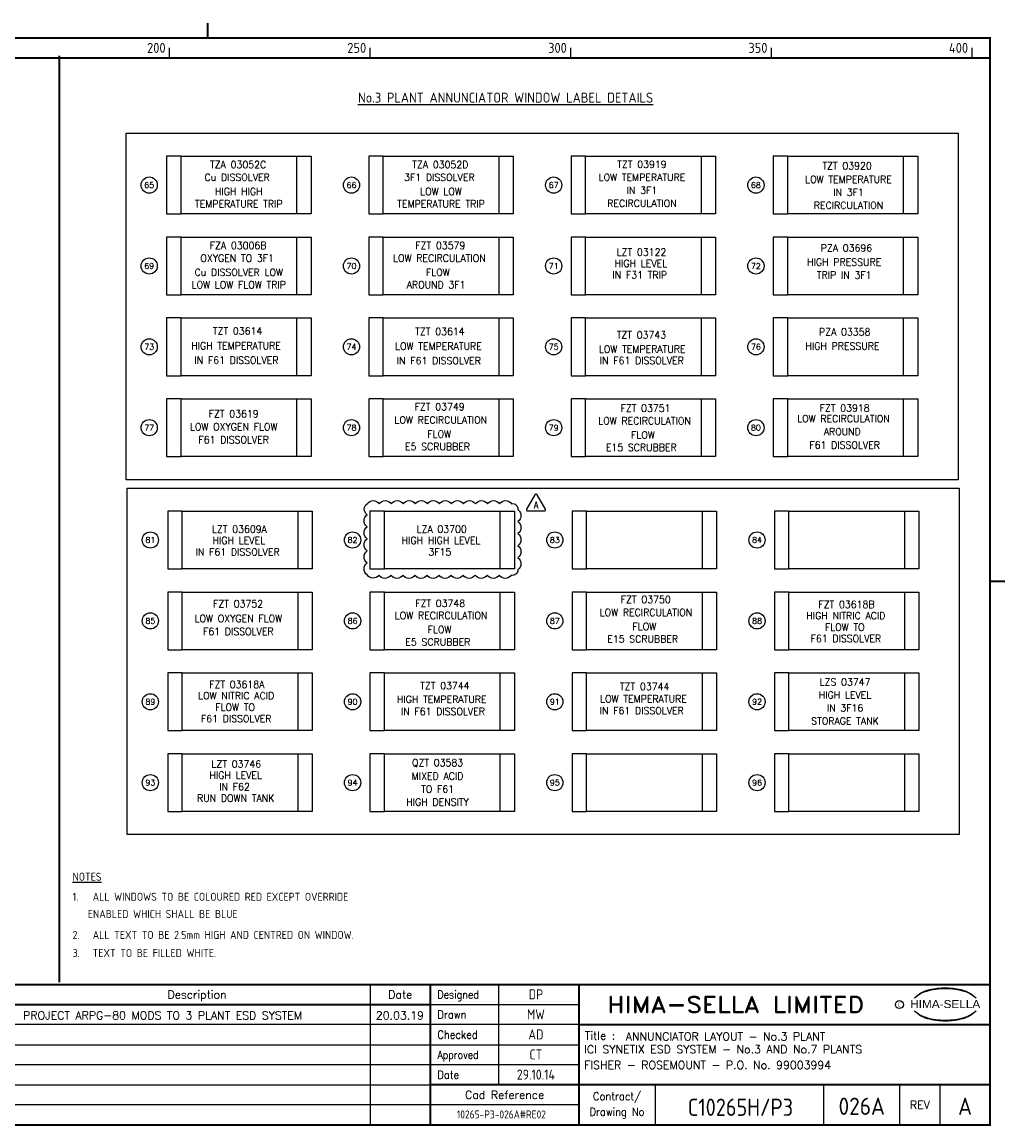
# Model space of a CAD drawing. Extents: x 0 to 4084, y 0 to 2754.
# Tile 2 of 2: x 1632 to 4084, y 2 to 2754. Entities that reach past the tile are written whole.
import ezdxf
from ezdxf.enums import TextEntityAlignment as Align

# ---------------------------------------------------------------- set-up
doc = ezdxf.new("R2010")
doc.units = 0
doc.header["$LTSCALE"] = 5
doc.header["$MEASUREMENT"] = 0
doc.layers.get('0').update_dxf_attribs({"color": 41, "linetype": 'CONTINUOUS'})
for name, color, linetype in [('00-DRG_FRAME', 12, 'CONTINUOUS'), ('01-DRAW', 7, 'CONTINUOUS'), ('02-TEXT', 2, 'CONTINUOUS'), ('03-DIM', 3, 'CONTINUOUS'), ('04-OUTLINE', 6, 'CONTINUOUS')]:
    doc.layers.add(name, color=color, linetype=linetype)
doc.styles.add('ARIAL', font='arial.ttf', dxfattribs={"height": 2.5})
doc.styles.add('ISO', font='iso.shx')
doc.styles.add('ROMAND', font='romand__.ttf')
doc.styles.add('ROMANS', font='romans.shx')

# ---------------------------------------------------------------- blocks, each defined once
blk = doc.blocks.new('TRI-A')
at = {"layer": '01-DRAW'}
blk.add_lwpolyline([(-0.26, 2.55), (-2.34, -1.05, 0.57735), (-2.08, -1.5), (2.08, -1.5, 0.57735), (2.34, -1.05), (0.26, 2.55, 0.57735)], format="xyb", close=True, dxfattribs=at)
at = {"layer": '02-TEXT', "color": 2, "style": 'ROMANS', "width": 0.8}
blk.add_text('A', height=1.8, dxfattribs=at).set_placement((0, 0), align=Align.MIDDLE)

msp = doc.modelspace()

# ---------------------------------------------------------------- linework, layer by layer
at = {"layer": '00-DRG_FRAME'}
for p, q in [((2000, 2665), (2000, 2690)), ((2500, 2665), (2500, 2690)), ((3000, 2665), (3000, 2690)), ((3500, 2665), (3500, 2690)), ((4000, 2665), (4000, 2690)), ((2500, 355), (2500, 5)), ((2820, 355), (2820, 105)), ((2650, 305), (3020, 305)), ((3020, 255), (1127, 255)), ((1127, 205), (3020, 205)), ((3020, 155), (1127, 155)), ((1127, 105), (2650, 105)), ((3210, 105), (3210, 5)), ((3630, 105), (3630, 5)), ((3820, 5), (3820, 105)), ((3920, 105), (3920, 5)), ((3020, 55), (1127, 55))]:
    msp.add_line(p, q, dxfattribs=at)
at = {"layer": '00-DRG_FRAME', "const_width": 5}
for points in [[(2095, 2715), (2095, 2751.8)], [(2095, 2715), (2095, 2751.8)], [(145, 2665), (4045, 2665)], [(4045, 1360), (4081.8, 1360)], [(4045, 355), (145, 355)], [(2650, 355), (2650, 5)], [(3020, 5), (3020, 355)], [(2650, 305), (725, 305)], [(4045, 255), (3020, 255)], [(2650, 105), (4045, 105)]]:
    msp.add_lwpolyline(points, dxfattribs=at)
msp.add_lwpolyline([(145, 5), (4045, 5), (4045, 2715), (145, 2715)], close=True, dxfattribs=at)
at = {"layer": '00-DRG_FRAME', "color": 3}
msp.add_circle((3818.795, 305), 10, dxfattribs=at)
for centre, radius, start, end in [((3906.04, 268.277), 72.401, 106.053174, 133.502395), ((3901.149, 281.001), 59.804, 122.244046, 131.615387), ((3897.52, 287.819), 52.104, 111.82056, 122.866802), ((3917.772, 246.992), 97.601, 107.593056, 113.945152), ((3930.991, 184.965), 159.367, 89.269817, 106.391116), ((3920.978, 235.15), 109.859, 96.014582, 107.320267), ((3932.933, 163.099), 182.818, 92.891682, 97.373364), ((3932.419, 188.644), 157.281, 89.780485, 93.17379), ((3935.053, 184.965), 159.367, 73.608884, 90.730183), ((3933.626, 188.644), 157.281, 86.82621, 90.219515), ((3933.112, 163.099), 182.818, 82.626636, 87.108318), ((3945.067, 235.15), 109.859, 72.679733, 83.985418), ((3948.272, 246.992), 97.601, 66.054848, 72.406944), ((3960.005, 268.277), 72.401, 46.497605, 73.946826), ((3968.524, 287.819), 52.104, 57.133198, 68.17944), ((3964.895, 281.001), 59.804, 48.384613, 57.755954), ((3908.763, 270.135), 72.999, 130.419034, 136.057005), ((3957.282, 270.135), 72.999, 43.942995, 49.580966), ((3908.763, 340.45), 72.999, 223.942995, 229.580966), ((3906.04, 342.308), 72.401, 226.497605, 253.946826), ((3901.149, 329.585), 59.804, 228.384613, 237.755954), ((3897.52, 322.766), 52.104, 237.133198, 248.17944), ((3960.005, 342.308), 72.401, 286.053174, 313.502395), ((3968.524, 322.766), 52.104, 291.82056, 302.866802), ((3964.895, 329.585), 59.804, 302.244046, 311.615387), ((3957.282, 340.45), 72.999, 310.419034, 316.057005), ((3917.772, 363.593), 97.601, 246.054848, 252.406944), ((3930.991, 425.62), 159.367, 253.608884, 270.730183), ((3920.978, 375.435), 109.859, 252.679733, 263.985418), ((3932.933, 447.486), 182.818, 262.626636, 267.108318), ((3932.419, 421.941), 157.281, 266.82621, 270.219515), ((3935.053, 425.62), 159.367, 269.269817, 286.391116), ((3933.626, 421.941), 157.281, 269.780485, 273.17379), ((3933.112, 447.486), 182.818, 272.891682, 277.373364), ((3945.067, 375.435), 109.859, 276.014582, 287.320267), ((3948.272, 363.593), 97.601, 287.593056, 293.945152)]:
    msp.add_arc(centre, radius, start, end, dxfattribs=at)
at = {"layer": '01-DRAW'}
msp.add_line((3965, 5), (3964, 5), dxfattribs=at)
at = {"layer": '01-DRAW', "const_width": 5}
msp.add_lwpolyline([(1725.575, 2670.291), (1725.575, 360.291)], dxfattribs=at)
at = {"layer": '01-DRAW'}
for points in [[(1891.653, 1613.541), (1891.653, 2477.541), (3965.253, 2477.541), (3965.253, 1613.541)], [(2028.453, 2275.941), (2028.453, 2419.941), (2316.453, 2419.941), (2316.453, 2275.941)], [(2532.453, 2275.941), (2532.453, 2419.941), (2820.453, 2419.941), (2820.453, 2275.941)], [(3036.453, 2275.941), (3036.453, 2419.941), (3324.453, 2419.941), (3324.453, 2275.941)], [(3540.453, 2275.941), (3540.453, 2419.941), (3828.453, 2419.941), (3828.453, 2275.941)], [(2028.453, 2074.341), (2028.453, 2218.341), (2316.453, 2218.341), (2316.453, 2074.341)], [(2532.453, 2074.341), (2532.453, 2218.341), (2820.453, 2218.341), (2820.453, 2074.341)], [(3036.453, 2074.341), (3036.453, 2218.341), (3324.453, 2218.341), (3324.453, 2074.341)], [(3540.453, 2074.341), (3540.453, 2218.341), (3828.453, 2218.341), (3828.453, 2074.341)], [(2028.453, 1872.741), (2028.453, 2016.741), (2316.453, 2016.741), (2316.453, 1872.741)], [(2532.453, 1872.741), (2532.453, 2016.741), (2820.453, 2016.741), (2820.453, 1872.741)], [(3036.453, 1872.741), (3036.453, 2016.741), (3324.453, 2016.741), (3324.453, 1872.741)], [(3540.453, 1872.741), (3540.453, 2016.741), (3828.453, 2016.741), (3828.453, 1872.741)], [(2028.453, 1671.141), (2028.453, 1815.141), (2316.453, 1815.141), (2316.453, 1671.141)], [(2532.453, 1671.141), (2532.453, 1815.141), (2820.453, 1815.141), (2820.453, 1671.141)], [(3036.453, 1671.141), (3036.453, 1815.141), (3324.453, 1815.141), (3324.453, 1671.141)], [(3540.453, 1671.141), (3540.453, 1815.141), (3828.453, 1815.141), (3828.453, 1671.141)], [(1894.45, 728.7), (1894.45, 1592.7), (3968.05, 1592.7), (3968.05, 728.7)], [(2031.25, 1391.1), (2031.25, 1535.1), (2319.25, 1535.1), (2319.25, 1391.1)], [(2535.25, 1391.1), (2535.25, 1535.1), (2823.25, 1535.1), (2823.25, 1391.1)], [(3039.25, 1391.1), (3039.25, 1535.1), (3327.25, 1535.1), (3327.25, 1391.1)], [(3543.25, 1391.1), (3543.25, 1535.1), (3831.25, 1535.1), (3831.25, 1391.1)], [(2031.25, 1189.5), (2031.25, 1333.5), (2319.25, 1333.5), (2319.25, 1189.5)], [(2535.25, 1189.5), (2535.25, 1333.5), (2823.25, 1333.5), (2823.25, 1189.5)], [(3039.25, 1189.5), (3039.25, 1333.5), (3327.25, 1333.5), (3327.25, 1189.5)], [(3543.25, 1189.5), (3543.25, 1333.5), (3831.25, 1333.5), (3831.25, 1189.5)], [(2031.25, 987.9), (2031.25, 1131.9), (2319.25, 1131.9), (2319.25, 987.9)], [(2535.25, 987.9), (2535.25, 1131.9), (2823.25, 1131.9), (2823.25, 987.9)], [(3039.25, 987.9), (3039.25, 1131.9), (3327.25, 1131.9), (3327.25, 987.9)], [(3543.25, 987.9), (3543.25, 1131.9), (3831.25, 1131.9), (3831.25, 987.9)], [(2031.25, 786.3), (2031.25, 930.3), (2319.25, 930.3), (2319.25, 786.3)], [(2535.25, 786.3), (2535.25, 930.3), (2823.25, 930.3), (2823.25, 786.3)], [(3039.25, 786.3), (3039.25, 930.3), (3327.25, 930.3), (3327.25, 786.3)], [(3543.25, 786.3), (3543.25, 930.3), (3831.25, 930.3), (3831.25, 786.3)]]:
    msp.add_lwpolyline(points, close=True, dxfattribs=at)
at = {"layer": '01-DRAW', "color": 6}
msp.add_lwpolyline([(2492.362, 1553.493, -0.52056705), (2522.362, 1553.493, -0.52056705), (2552.362, 1553.493, -0.52056705), (2582.362, 1553.493, -0.52056705), (2612.362, 1553.493, -0.52056705), (2642.362, 1553.493, -0.52056705), (2672.362, 1553.493, -0.52056705), (2702.362, 1553.493, -0.52056705), (2732.362, 1553.493, -0.52056705), (2762.362, 1553.493, -0.52056705), (2792.362, 1553.493, -0.52056705), (2822.362, 1553.493, -0.52056705), (2852.362, 1553.493, -0.52056705), (2867.879, 1539.01, -0.52056705), (2867.879, 1509.01, -0.52056705), (2867.879, 1479.01, -0.52056705), (2867.879, 1449.01, -0.52056705), (2867.879, 1419.01, -0.52056705), (2867.879, 1389.01, -0.52056705), (2851.535, 1375.353, -0.52056705), (2821.535, 1375.353, -0.52056705), (2791.535, 1375.353, -0.52056705), (2761.535, 1375.353, -0.52056705), (2731.535, 1375.353, -0.52056705), (2701.535, 1375.353, -0.52056705), (2671.535, 1375.353, -0.52056705), (2641.535, 1375.353, -0.52056705), (2611.535, 1375.353, -0.52056705), (2581.535, 1375.353, -0.52056705), (2551.535, 1375.353, -0.52056705), (2521.535, 1375.353, -0.52056705), (2492.362, 1376.18, -0.52056705), (2492.362, 1406.18, -0.52056705), (2492.362, 1436.18, -0.52056705), (2492.362, 1466.18, -0.52056705), (2492.362, 1496.18, -0.52056705), (2492.362, 1526.18, -0.52056705)], format="xyb", close=True, dxfattribs=at)
at = {"layer": '02-TEXT'}
msp.add_line((3965, 5), (3964, 5), dxfattribs=at)
at = {"layer": '03-DIM'}
msp.add_line((3965, 5), (3964, 5), dxfattribs=at)
for points in [[(2028.453, 2419.941), (1992.453, 2419.941), (1992.453, 2275.941), (2028.453, 2275.941)], [(2316.453, 2419.941), (2352.453, 2419.941), (2352.453, 2275.941), (2316.453, 2275.941)], [(2532.453, 2419.941), (2496.453, 2419.941), (2496.453, 2275.941), (2532.453, 2275.941)], [(2820.453, 2419.941), (2856.453, 2419.941), (2856.453, 2275.941), (2820.453, 2275.941)], [(3036.453, 2419.941), (3000.453, 2419.941), (3000.453, 2275.941), (3036.453, 2275.941)], [(3324.453, 2419.941), (3360.453, 2419.941), (3360.453, 2275.941), (3324.453, 2275.941)], [(3540.453, 2419.941), (3504.453, 2419.941), (3504.453, 2275.941), (3540.453, 2275.941)], [(3828.453, 2419.941), (3864.453, 2419.941), (3864.453, 2275.941), (3828.453, 2275.941)], [(2028.453, 2218.341), (1992.453, 2218.341), (1992.453, 2074.341), (2028.453, 2074.341)], [(2316.453, 2218.341), (2352.453, 2218.341), (2352.453, 2074.341), (2316.453, 2074.341)], [(2532.453, 2218.341), (2496.453, 2218.341), (2496.453, 2074.341), (2532.453, 2074.341)], [(2820.453, 2218.341), (2856.453, 2218.341), (2856.453, 2074.341), (2820.453, 2074.341)], [(3036.453, 2218.341), (3000.453, 2218.341), (3000.453, 2074.341), (3036.453, 2074.341)], [(3324.453, 2218.341), (3360.453, 2218.341), (3360.453, 2074.341), (3324.453, 2074.341)], [(3540.453, 2218.341), (3504.453, 2218.341), (3504.453, 2074.341), (3540.453, 2074.341)], [(3828.453, 2218.341), (3864.453, 2218.341), (3864.453, 2074.341), (3828.453, 2074.341)], [(2028.453, 2016.741), (1992.453, 2016.741), (1992.453, 1872.741), (2028.453, 1872.741)], [(2316.453, 2016.741), (2352.453, 2016.741), (2352.453, 1872.741), (2316.453, 1872.741)], [(2532.453, 2016.741), (2496.453, 2016.741), (2496.453, 1872.741), (2532.453, 1872.741)], [(2820.453, 2016.741), (2856.453, 2016.741), (2856.453, 1872.741), (2820.453, 1872.741)], [(3036.453, 2016.741), (3000.453, 2016.741), (3000.453, 1872.741), (3036.453, 1872.741)], [(3324.453, 2016.741), (3360.453, 2016.741), (3360.453, 1872.741), (3324.453, 1872.741)], [(3540.453, 2016.741), (3504.453, 2016.741), (3504.453, 1872.741), (3540.453, 1872.741)], [(3828.453, 2016.741), (3864.453, 2016.741), (3864.453, 1872.741), (3828.453, 1872.741)], [(2028.453, 1815.141), (1992.453, 1815.141), (1992.453, 1671.141), (2028.453, 1671.141)], [(2316.453, 1815.141), (2352.453, 1815.141), (2352.453, 1671.141), (2316.453, 1671.141)], [(2532.453, 1815.141), (2496.453, 1815.141), (2496.453, 1671.141), (2532.453, 1671.141)], [(2820.453, 1815.141), (2856.453, 1815.141), (2856.453, 1671.141), (2820.453, 1671.141)], [(3036.453, 1815.141), (3000.453, 1815.141), (3000.453, 1671.141), (3036.453, 1671.141)], [(3324.453, 1815.141), (3360.453, 1815.141), (3360.453, 1671.141), (3324.453, 1671.141)], [(3540.453, 1815.141), (3504.453, 1815.141), (3504.453, 1671.141), (3540.453, 1671.141)], [(3828.453, 1815.141), (3864.453, 1815.141), (3864.453, 1671.141), (3828.453, 1671.141)], [(2031.25, 1535.1), (1995.25, 1535.1), (1995.25, 1391.1), (2031.25, 1391.1)], [(2319.25, 1535.1), (2355.25, 1535.1), (2355.25, 1391.1), (2319.25, 1391.1)], [(2535.25, 1535.1), (2499.25, 1535.1), (2499.25, 1391.1), (2535.25, 1391.1)], [(2823.25, 1535.1), (2859.25, 1535.1), (2859.25, 1391.1), (2823.25, 1391.1)], [(3039.25, 1535.1), (3003.25, 1535.1), (3003.25, 1391.1), (3039.25, 1391.1)], [(3327.25, 1535.1), (3363.25, 1535.1), (3363.25, 1391.1), (3327.25, 1391.1)], [(3543.25, 1535.1), (3507.25, 1535.1), (3507.25, 1391.1), (3543.25, 1391.1)], [(3831.25, 1535.1), (3867.25, 1535.1), (3867.25, 1391.1), (3831.25, 1391.1)], [(2031.25, 1333.5), (1995.25, 1333.5), (1995.25, 1189.5), (2031.25, 1189.5)], [(2319.25, 1333.5), (2355.25, 1333.5), (2355.25, 1189.5), (2319.25, 1189.5)], [(2535.25, 1333.5), (2499.25, 1333.5), (2499.25, 1189.5), (2535.25, 1189.5)], [(2823.25, 1333.5), (2859.25, 1333.5), (2859.25, 1189.5), (2823.25, 1189.5)], [(3039.25, 1333.5), (3003.25, 1333.5), (3003.25, 1189.5), (3039.25, 1189.5)], [(3327.25, 1333.5), (3363.25, 1333.5), (3363.25, 1189.5), (3327.25, 1189.5)], [(3543.25, 1333.5), (3507.25, 1333.5), (3507.25, 1189.5), (3543.25, 1189.5)], [(3831.25, 1333.5), (3867.25, 1333.5), (3867.25, 1189.5), (3831.25, 1189.5)], [(2031.25, 1131.9), (1995.25, 1131.9), (1995.25, 987.9), (2031.25, 987.9)], [(2319.25, 1131.9), (2355.25, 1131.9), (2355.25, 987.9), (2319.25, 987.9)], [(2535.25, 1131.9), (2499.25, 1131.9), (2499.25, 987.9), (2535.25, 987.9)], [(2823.25, 1131.9), (2859.25, 1131.9), (2859.25, 987.9), (2823.25, 987.9)], [(3039.25, 1131.9), (3003.25, 1131.9), (3003.25, 987.9), (3039.25, 987.9)], [(3327.25, 1131.9), (3363.25, 1131.9), (3363.25, 987.9), (3327.25, 987.9)], [(3543.25, 1131.9), (3507.25, 1131.9), (3507.25, 987.9), (3543.25, 987.9)], [(3831.25, 1131.9), (3867.25, 1131.9), (3867.25, 987.9), (3831.25, 987.9)], [(2031.25, 930.3), (1995.25, 930.3), (1995.25, 786.3), (2031.25, 786.3)], [(2319.25, 930.3), (2355.25, 930.3), (2355.25, 786.3), (2319.25, 786.3)], [(2535.25, 930.3), (2499.25, 930.3), (2499.25, 786.3), (2535.25, 786.3)], [(2823.25, 930.3), (2859.25, 930.3), (2859.25, 786.3), (2823.25, 786.3)], [(3039.25, 930.3), (3003.25, 930.3), (3003.25, 786.3), (3039.25, 786.3)], [(3327.25, 930.3), (3363.25, 930.3), (3363.25, 786.3), (3327.25, 786.3)], [(3543.25, 930.3), (3507.25, 930.3), (3507.25, 786.3), (3543.25, 786.3)], [(3831.25, 930.3), (3867.25, 930.3), (3867.25, 786.3), (3831.25, 786.3)]]:
    msp.add_lwpolyline(points, dxfattribs=at)
for centre in [(1949.253, 2347.941), (2453.253, 2347.941), (2957.253, 2347.941), (3461.253, 2347.941), (1949.253, 2146.341), (2453.253, 2146.341), (2957.253, 2146.341), (3461.253, 2146.341), (1949.253, 1944.741), (2453.253, 1944.741), (2957.253, 1944.741), (3461.253, 1944.741), (1949.253, 1743.141), (2453.253, 1743.141), (2957.253, 1743.141), (3461.253, 1743.141), (1952.05, 1463.1), (2456.05, 1463.1), (2960.05, 1463.1), (3464.05, 1463.1), (1952.05, 1261.5), (2456.05, 1261.5), (2960.05, 1261.5), (3464.05, 1261.5), (1952.05, 1059.9), (2456.05, 1059.9), (2960.05, 1059.9), (3464.05, 1059.9), (1952.05, 858.3), (2456.05, 858.3), (2960.05, 858.3), (3464.05, 858.3)]:
    msp.add_circle(centre, 20.16, dxfattribs=at)
at = {"layer": '04-OUTLINE'}
msp.add_line((3965, 5), (3964, 5), dxfattribs=at)

# ---------------------------------------------------------------- block references
at = {"layer": '01-DRAW', "color": 6, "xscale": 10, "yscale": 10, "zscale": 10}
msp.add_blockref('TRI-A', (2913.266, 1550.538), dxfattribs=at)

# ---------------------------------------------------------------- texts
at = {"linetype": 'Continuous', "style": 'ROMANS'}
for s, p in [('PROJECT ARPG-80 MODS TO 3 PLANT ESD SYSTEM', (1635, 268)), ('ANNUNCIATOR LAYOUT - No.3 PLANT', (3136.933, 215.587)), ('ICI SYNETIX ESD SYSTEM - No.3 AND No.7 PLANTS', (3033.275, 183.473)), ('FISHER - ROSEMOUNT - P.O. No. 99003994', (3033.275, 144.38))]:
    msp.add_text(s, height=20, dxfattribs=at).set_placement(p)
msp.add_text('20.03.19', height=20, dxfattribs=at).set_placement((2574, 268), align=Align.CENTER)
at = {"style": 'ISO', "width": 0.95}
for tag, text, height, p in [('DP', 'XX', 25, (2912.914, 318.052)), ('MW', 'XX', 25, (2912.914, 268.052)), ('AD', 'XX', 25, (2912.914, 218.052)), ('CT', '', 25, (2912.914, 168.052)), ('29.10.14', '', 25, (2912.914, 118.052)), ('C10265H/P3', '', 43, (3422.618, 27.536)), ('10265-P3-026A#RE02', '', 20, (2826.967, 21.068))]:
    msp.add_attdef(tag, text=text, height=height, dxfattribs=at).set_placement(p, align=Align.CENTER)
at = {"style": 'ISO'}
for tag, text, p in [('026A', '', (3725, 30)), ('A', '0', (3982.5, 30))]:
    msp.add_attdef(tag, text=text, height=43, dxfattribs=at).set_placement(p, align=Align.CENTER)
at = {"layer": '00-DRG_FRAME', "style": 'ISO'}
for s, p in [('200', (1990, 2677.5)), ('250', (2490, 2677.5)), ('300', (2990, 2677.5)), ('350', (3490, 2677.5)), ('400', (3990, 2677.5))]:
    msp.add_text(s, height=25, dxfattribs=at).set_placement(p, align=Align.RIGHT)
at = {"layer": '00-DRG_FRAME', "color": 4, "style": 'ROMAND'}
for s, p in [('Description', (2068.5, 320)), ('Date', (2575, 320))]:
    msp.add_text(s, height=20, dxfattribs=at).set_placement(p, align=Align.CENTER)
for s, width, p in [('Designed', 0.87, (2667.5, 320)), ('Drawn', 0.9, (2667.5, 270)), ('Checked', 0.9, (2667.5, 220)), ('Approved', 0.85, (2667.5, 170)), ('Date', 0.9, (2667.5, 120))]:
    msp.add_text(s, height=20, dxfattribs=dict(at, width=width)).set_placement(p)
at = {"layer": '00-DRG_FRAME', "style": 'ROMAND', "width": 1.15}
msp.add_text('HIMA-SELLA LIMITED', height=40, dxfattribs=at).set_placement((3410.965, 305), align=Align.MIDDLE)
at = {"layer": '00-DRG_FRAME', "color": 3, "style": 'ISO', "width": 0.9}
msp.add_text('C', height=10, dxfattribs=at).set_placement((3818.436, 300), align=Align.CENTER)
at = {"layer": '00-DRG_FRAME', "style": 'ARIAL', "width": 1.05}
msp.add_text('HIMA-SELLA', height=20, dxfattribs=at).set_placement((3933.022, 296.293), align=Align.CENTER)
at = {"layer": '00-DRG_FRAME', "color": 4, "style": 'ROMAND'}
msp.add_text('Title :', height=20, dxfattribs=at).set_placement((3035, 217.5))
for s, p in [('Cad Reference', (2835, 80)), ('REV', (3870, 55))]:
    msp.add_text(s, height=20, dxfattribs=at).set_placement(p, align=Align.MIDDLE)
at = {"layer": '00-DRG_FRAME', "color": 4, "style": 'ROMAND', "width": 0.9}
for s, p in [('Contract/', (3115, 75)), ('Drawing No', (3115, 35))]:
    msp.add_text(s, height=20, dxfattribs=at).set_placement(p, align=Align.MIDDLE)
at = {"layer": '02-TEXT', "style": 'ISO'}
msp.add_text('%%UNo.3 PLANT ANNUNCIATOR WINDOW LABEL DETAILS', height=25, dxfattribs=at).set_placement((2837.271, 2566.044), align=Align.MIDDLE)
at = {"layer": '02-TEXT', "style": 'ROMANS', "width": 0.95}
for s, p in [('TZA 03052C', (2170.735, 2398.983)), ('TZA 03052D', (2674.735, 2398.983)), ('TZT 03919', (3177.223, 2399.664)), ('TZT 03920', (3688.465, 2396.045)), ('Cu DISSOLVER', (2168.382, 2367.34)), ('3F1 DISSOLVER', (2672.382, 2367.34)), ('LOW TEMPERATURE', (3177.223, 2367.264)), ('LOW TEMPERATURE', (3691.995, 2362.128)), ('HIGH HIGH', (2172.453, 2332.133)), ('LOW LOW', (2676.453, 2332.133)), ('IN 3F1', (3177.223, 2334.864)), ('IN 3F1', (3691.995, 2329.728)), ('TEMPERATURE TRIP', (2172.453, 2301.061)), ('TEMPERATURE TRIP', (2676.453, 2301.061)), ('RECIRCULATION', (3177.223, 2302.464)), ('RECIRCULATION', (3691.995, 2297.328)), ('FZA 03006B', (2170.735, 2197.383)), ('FZT 03579', (2674.735, 2197.383)), ('PZA 03696', (3686.865, 2191.2)), ('OXYGEN TO 3F1', (2168.382, 2165.74)), ('LOW RECIRCULATION', (2672.382, 2165.74)), ('LZT 03122', (3176.117, 2180.761)), ('HIGH LEVEL', (3174.663, 2152.72)), ('HIGH PRESSURE', (3681.279, 2155.798)), ('Cu DISSOLVER LOW', (2172.453, 2130.533)), ('FLOW', (2668.472, 2130.533)), ('IN F31 TRIP', (3171.758, 2123.956)), ('TRIP IN 3F1', (3681.279, 2123.398)), ('LOW LOW FLOW TRIP', (2172.453, 2099.461)), ('AROUND 3F1', (2664.184, 2099.461)), ('TZT 03614', (2169.423, 1984.17)), ('TZT 03614', (2673.791, 1983.102)), ('TZT 03743', (3175.873, 1974.354)), ('PZA 03358', (3682.588, 1981.981)), ('HIGH TEMPERATURE', (2165.597, 1947.4)), ('LOW TEMPERATURE', (2669.966, 1946.331)), ('HIGH PRESSURE', (3677.002, 1946.58)), ('LOW TEMPERATURE', (3177.838, 1938.994)), ('IN F61 DISSOLVER', (2166.651, 1911.359)), ('IN F61 DISSOLVER', (2671.02, 1910.291)), ('IN F61 DISSOLVER', (3176.855, 1910.535)), ('FZT 03619', (2159.78, 1777.845)), ('FZT 03749', (2673.13, 1795.395)), ('FZT 03751', (3186.088, 1791.766)), ('FZT 03918', (3682.362, 1792.18)), ('LOW RECIRCULATION', (2675.863, 1762.369)), ('LOW RECIRCULATION', (3183.735, 1760.123)), ('LOW RECIRCULATION', (3679.454, 1765.592)), ('LOW OXYGEN FLOW', (2159.78, 1745.445)), ('FLOW', (2671.953, 1727.163)), ('FLOW', (3179.825, 1724.917)), ('AROUND', (3676.459, 1733.179)), ('F61 DISSOLVER', (2159.78, 1713.045)), ('E5 SCRUBBER', (2667.665, 1696.09)), ('F61 DISSOLVER', (3682.362, 1699.774)), ('E15 SCRUBBER', (3175.537, 1693.844)), ('LZT 03609A', (2174.031, 1490.189)), ('LZA 03700', (2678.031, 1490.189)), ('HIGH LEVEL', (2172.577, 1462.147)), ('HIGH HIGH LEVEL', (2676.577, 1462.147)), ('IN F61 DISSOLVER', (2169.671, 1433.383)), ('3F15', (2673.671, 1433.383)), ('FZT 03750', (3186.713, 1314.872)), ('FZT 03752', (2170.714, 1304.145)), ('FZT 03748', (2674.332, 1305.298)), ('LOW RECIRCULATION', (3187.189, 1282.589)), ('FZT 03618B', (3686.926, 1302.609)), ('LOW OXYGEN FLOW', (2171.339, 1267.483)), ('LOW RECIRCULATION', (2676.627, 1275.037)), ('HIGH NITRIC ACID', (3685.472, 1274.568)), ('F61 DISSOLVER', (2171.339, 1235.083)), ('FLOW', (2672.717, 1239.83)), ('FLOW', (3183.279, 1247.383)), ('FLOW TO', (3682.566, 1245.804)), ('E5 SCRUBBER', (2668.429, 1208.758)), ('E15 SCRUBBER', (3178.992, 1216.31)), ('F61 DISSOLVER', (3685.472, 1217.468)), ('FZT 03618A', (2167.498, 1103.025)), ('TZT 03744', (2686.066, 1099.905)), ('TZT 03744', (3183.978, 1097.94)), ('LZS 03747', (3683.408, 1109.255)), ('LOW NITRIC ACID', (2166.044, 1074.984)), ('HIGH TEMPERATURE', (2678.249, 1066.079)), ('LOW TEMPERATURE', (3180.984, 1067.02)), ('HIGH LEVEL', (3683.408, 1076.855)), ('FLOW TO', (2163.138, 1046.219)), ('IN F61 DISSOLVER', (2681.208, 1035.622)), ('IN F61 DISSOLVER', (3176.727, 1037.777)), ('IN 3F16', (3683.408, 1044.455)), ('F61 DISSOLVER', (2166.044, 1017.884)), ('STORAGE TANK', (3683.408, 1012.055)), ('LZT 03746', (2166.249, 904.878)), ('QZT 03583', (2667.899, 907.048)), ('HIGH LEVEL', (2164.796, 876.837)), ('MIXED ACID', (2667.899, 874.648)), ('IN F62', (2161.89, 848.073)), ('TO F61', (2667.899, 842.248)), ('RUN DOWN TANK', (2164.796, 819.737)), ('HIGH DENSITY', (2667.899, 809.848))]:
    msp.add_text(s, height=18, dxfattribs=at).set_placement(p, align=Align.MIDDLE)
at = {"layer": '02-TEXT', "style": 'ISO'}
for s, p in [('%%UNOTES', (1758.286, 623.759)), ('1.', (1758.286, 573.759)), ('ALL WINDOWS TO BE COLOURED RED EXCEPT OVERRIDE', (1808.286, 573.759)), (' ENABLED WHICH SHALL BE BLUE', (1784.945, 530.862)), ('2.', (1758.286, 478.627)), ('ALL TEXT TO BE 2.5mm HIGH AND CENTRED ON WINDOW.', (1808.286, 478.627)), ('3.', (1758.286, 433.627)), ('TEXT TO BE FILLED WHITE.', (1808.286, 433.627))]:
    msp.add_text(s, height=20, dxfattribs=at).set_placement(p, align=Align.MIDDLE_LEFT)
at = {"layer": '03-DIM', "style": 'ROMANS'}
for s, p in [('65', (1949.253, 2347.941)), ('66', (2453.253, 2347.941)), ('67', (2957.253, 2347.941)), ('68', (3461.253, 2347.941)), ('69', (1949.253, 2146.341)), ('70', (2453.253, 2146.341)), ('71', (2957.253, 2146.341)), ('72', (3461.253, 2146.341)), ('73', (1949.253, 1944.741)), ('74', (2453.253, 1944.741)), ('75', (2957.253, 1944.741)), ('76', (3461.253, 1944.741)), ('77', (1949.253, 1743.141)), ('78', (2453.253, 1743.141)), ('79', (2957.253, 1743.141)), ('80', (3461.253, 1743.141)), ('81', (1952.05, 1463.1)), ('82', (2456.05, 1463.1)), ('83', (2960.05, 1463.1)), ('84', (3464.05, 1463.1)), ('85', (1952.05, 1261.5)), ('86', (2456.05, 1261.5)), ('87', (2960.05, 1261.5)), ('88', (3464.05, 1261.5)), ('89', (1952.05, 1059.9)), ('90', (2456.05, 1059.9)), ('91', (2960.05, 1059.9)), ('92', (3464.05, 1059.9)), ('93', (1952.05, 858.3)), ('94', (2456.05, 858.3)), ('95', (2960.05, 858.3)), ('96', (3464.05, 858.3))]:
    msp.add_text(s, height=14.4, dxfattribs=at).set_placement(p, align=Align.MIDDLE)

doc.saveas('drawing.dxf')
